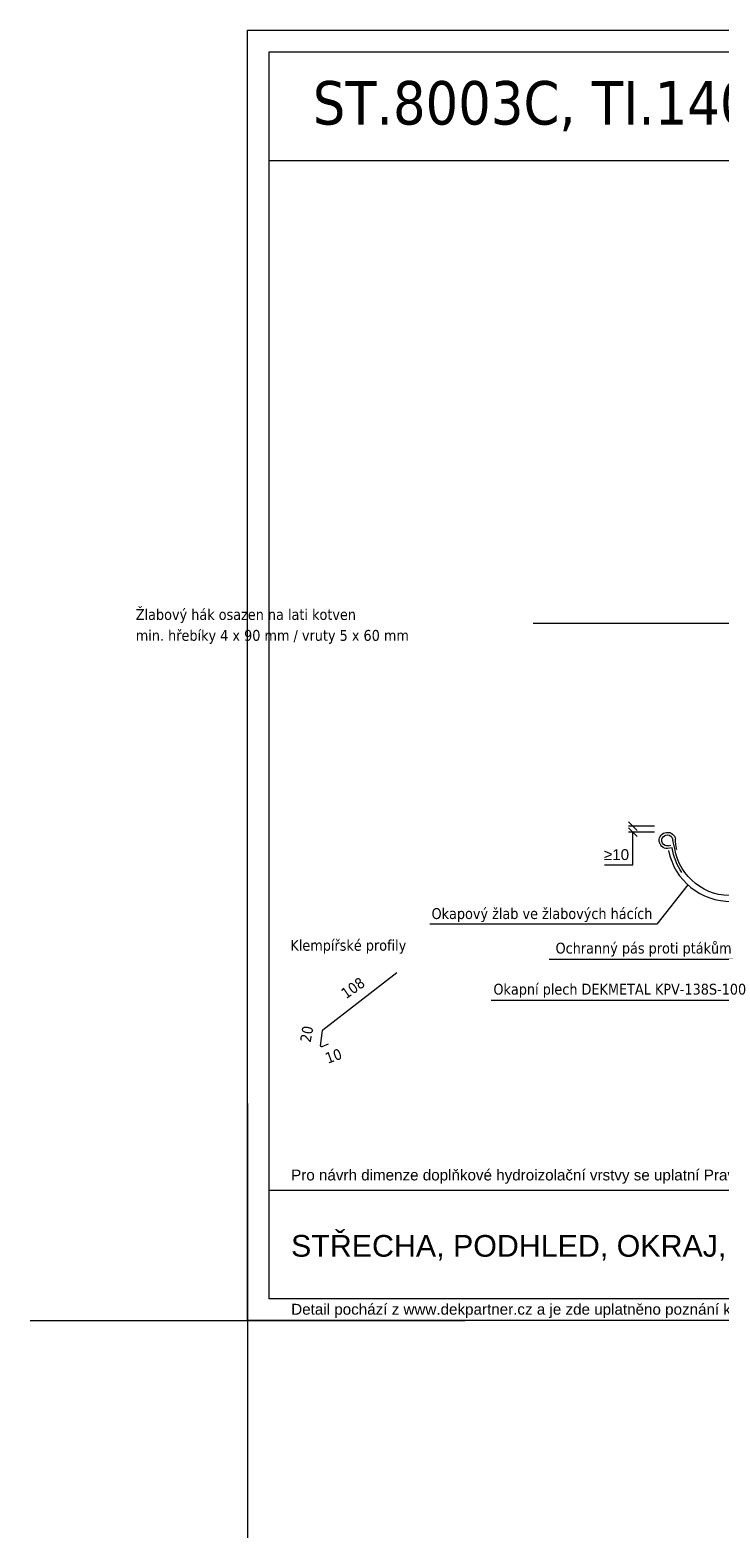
# Model space of a CAD drawing. Header units: millimetres. Extents: x -105824 to -100731, y 43743 to 47488.
# Tile 9 of 25: x -105652 to -104858, y 45753 to 47488. Entities that reach past the tile are written whole.
import ezdxf
from ezdxf.xclip import XClip

# ---------------------------------------------------------------- set-up
doc = ezdxf.new("R2010")
doc.units = ezdxf.units.MM
doc.header["$MEASUREMENT"] = 0
doc.header["$XCLIPFRAME"] = 0
for name, color, linetype in [('POHLED ZÁPADNÍ_1__K EXPEDICI', 7, 'Continuous'), ('POHLED ZÁPADNÍ_1__ZÁHLAVÍ', 7, 'Continuous'), ('POHLED ZÁPADNÍ_1__ZÁPATÍ', 7, 'Continuous'), ('POHLED ZÁPADNÍ_1_Defpoints', 7, 'Continuous'), ('POHLED ZÁPADNÍ_1_DEK_KÓTY', 7, 'Continuous'), ('POHLED ZÁPADNÍ_1_DEK_Plechy', 7, 'Continuous')]:
    doc.layers.add(name, color=color, linetype=linetype)
doc.styles.add('GENEROVANÝ_STYL_1', font='tahoma.ttf')
doc.styles.add('GENEROVANÝ_STYL_3', font='txt')

# ---------------------------------------------------------------- blocks, each defined once
blk = doc.blocks.new('Kresba_1_1', base_point=(-108377.5708028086, 46075.79778212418))
at = {"layer": 'POHLED ZÁPADNÍ_1__K EXPEDICI', "color": 3, "linetype": 'Continuous', "lineweight": 18, "flags": 128}
for points in [[(-103301.5008028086, 47487.79778212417), (-103301.5008028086, 46002.79778212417), (-105401.5008028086, 46002.79778212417), (-105401.5008028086, 47487.79778212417)], [(-105401.5008028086, 47487.79778212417), (-103301.5008028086, 47487.79778212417)]]:
    blk.add_lwpolyline(points, dxfattribs=at)
at = {"layer": 'POHLED ZÁPADNÍ_1_Defpoints', "color": 7, "linetype": 'Continuous', "lineweight": 18}
for p, q in [((-105401.5037431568, 46252.79778732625), (-105401.5037431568, 45752.79778212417)), ((-105651.5037273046, 46002.79776627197), (-105151.5037221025, 46002.79776627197))]:
    blk.add_line(p, q, dxfattribs=at)
at = {"layer": 'POHLED ZÁPADNÍ_1_DEK_KÓTY', "color": 6, "linetype": 'Continuous', "lineweight": 18}
for p, q in [((-105376.5007848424, 47337.79777314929), (-103326.5007893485, 47337.79777314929)), ((-104963.4574258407, 46576.89276819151), (-104953.4574309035, 46566.89277325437)), ((-104933.4574410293, 46571.89278917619), (-104963.4574258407, 46571.89278917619)), ((-104953.4574309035, 46559.70615918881), (-104963.4574258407, 46569.70615412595)), ((-104933.4574410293, 46564.70617511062), (-104963.4574258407, 46564.70617511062)), ((-104958.4574468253, 46527.21672166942), (-104958.4574468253, 46564.70617511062)), ((-104990.9449283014, 46527.21672166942), (-104958.4574468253, 46527.21672166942)), ((-105376.5007848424, 46152.79776414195), (-103326.5007893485, 46152.79776414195))]:
    blk.add_line(p, q, dxfattribs=at)
at = {"layer": 'POHLED ZÁPADNÍ_1_DEK_KÓTY', "color": 6, "linetype": 'Continuous', "lineweight": 18, "flags": 128}
blk.add_lwpolyline([(-105376.5008028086, 46027.79778212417), (-105376.5008028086, 47462.79778212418), (-103326.5008028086, 47462.79778212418), (-103326.5008028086, 46027.79778212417)], close=True, dxfattribs=at)
for points in [[(-104632.3892584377, 46692.74197228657), (-104746.2356224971, 46804.86221994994), (-105072.8948377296, 46804.86221994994)], [(-104718.8606925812, 46580.97546682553), (-104840.1692715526, 46418.37318264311), (-105054.8328147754, 46418.37318264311)], [(-104895.068284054, 46504.1311985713), (-104930.6564934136, 46458.85711492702), (-105191.8200366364, 46458.85711492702)], [(-104713.3378066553, 46510.56491155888), (-104816.2766541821, 46371.1054006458), (-105121.4401974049, 46371.1054006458)]]:
    blk.add_lwpolyline(points, dxfattribs=at)
at = {"layer": 'POHLED ZÁPADNÍ_1_DEK_Plechy', "color": 5, "linetype": 'Continuous', "lineweight": 18, "flags": 128}
for points in [[(-104917.2531792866, 46543.78648021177, 0.8455537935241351), (-104775.0136194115, 46547.01581113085, 0.01085278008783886), (-104770.4559297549, 46596.74267464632, -0.191399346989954), (-104769.3367531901, 46598.58742826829)], [(-104918.6215874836, 46545.92624215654, -2.196165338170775), (-104909.4248513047, 46556.70077124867)], [(-104917.5857092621, 46549.2522936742, -2.812668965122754), (-104912.4776932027, 46555.37812505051)], [(-104781.828791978, 46555.648433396, -0.9163311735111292), (-104910.1283288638, 46545.95405293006)], [(-104907.9371077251, 46545.06035611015, -0.04514781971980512), (-104909.4392696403, 46556.85667761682)], [(-104902.05630543, 46518.41941504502, -0.1094019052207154), (-104913.1119609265, 46546.88699911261)], [(-105308.6242034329, 46321.08576262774), (-105316.0981724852, 46318.0070200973, -0.5748352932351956), (-105317.4712123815, 46319.05661554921), (-105315.2381419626, 46336.78527602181, -0.1989123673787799), (-105314.8591772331, 46337.4502362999), (-105229.8738257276, 46403.42137751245)]]:
    blk.add_lwpolyline(points, format="xyb", dxfattribs=at)
for points in [[(-104910.1283288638, 46545.95405293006), (-104912.4776932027, 46555.37812505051)], [(-104913.1119609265, 46546.88699911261), (-104918.8477887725, 46545.9056804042)], [(-104917.5857092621, 46549.2522936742), (-104914.7556936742, 46549.73934615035)]]:
    blk.add_lwpolyline(points, dxfattribs=at)
at = {"layer": 'POHLED ZÁPADNÍ_1__ZÁHLAVÍ', "color": 6, "linetype": 'Continuous', "lineweight": 18, "insert": (-105326.5008028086, 47400.23352498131), "char_height": 50, "attachment_point": 4, "style": 'GENEROVANÝ_STYL_1'}
blk.add_mtext('\\A1;{\\pql;\\fTahoma|b0|i0|c238|p34;ST.8003C, TI.1401D, TI.4201C}', dxfattribs=at)
at = {"layer": 'POHLED ZÁPADNÍ_1__ZÁPATÍ', "color": 6, "linetype": 'Continuous', "lineweight": 18, "insert": (-105351.5008028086, 46086.4817106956), "char_height": 25, "attachment_point": 4, "style": 'GENEROVANÝ_STYL_3'}
blk.add_mtext('\\A1;{\\pql;\\fArial|b0|i0|c238|p38;STŘECHA, PODHLED, OKRAJ, SKLÁDANÁ KRYTINA, OKAP, STĚNA, ETICS}', dxfattribs=at)
at = {"layer": 'POHLED ZÁPADNÍ_1_DEK_KÓTY', "color": 6, "linetype": 'Continuous', "lineweight": 18, "insert": (-105530.0568281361, 46801.54982552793), "char_height": 12.5, "attachment_point": 4, "line_spacing_factor": 1.153874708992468, "style": 'GENEROVANÝ_STYL_1'}
blk.add_mtext('\\A1;{\\pql;\\fTahoma|b0|i0|c238|p34;Žlabový hák osazen na lati kotven \\P\\pql;\\fTahoma|b0|i0|c238|p34;min. hřebíky 4 x 90 mm / vruty 5 x 60 mm}', dxfattribs=at)
at = {"layer": 'POHLED ZÁPADNÍ_1_DEK_KÓTY', "color": 6, "linetype": 'Continuous', "lineweight": 18, "char_height": 12.5}
for s, insert, attachment_point, style in [('\\A1;{\\pqc;\\fArial|b0|i0|c238|p38;≥10}', (-104977.201189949, 46538.95858434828), 5, 'GENEROVANÝ_STYL_3'), ('\\A1;{\\pql;\\fTahoma|b0|i0|c238|p34;Okapový žlab ve žlabových hácích}', (-105189.9395285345, 46469.40717266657), 4, 'GENEROVANÝ_STYL_1'), ('\\A1;{\\pql;\\fTahoma|b0|i0|c238|p34;Klempířské profily}', (-105352.241308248, 46424.87599555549), 7, 'GENEROVANÝ_STYL_1'), ('\\A1;{\\pql;\\fTahoma|b0|i0|c238|p34;Ochranný pás proti ptákům}', (-105047.3131244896, 46429.66438019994), 4, 'GENEROVANÝ_STYL_1'), ('\\A1;{\\pql;\\fTahoma|b0|i0|c238|p34;Okapní plech DEKMETAL KPV-138S-100}', (-105118.7749337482, 46382.39142515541), 4, 'GENEROVANÝ_STYL_1'), ('\\A1;{\\pql;\\fArial|b0|i0|c238|p38;Pro návrh dimenze doplňkové hydroizolační vrstvy se uplatní Pravidla Cechu klempířů, pokrývačů a tesařů, resp. výrobce použité skládané krytiny.}', (-105351.4132648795, 46160.33273152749), 7, 'GENEROVANÝ_STYL_3')]:
    blk.add_mtext(s, dxfattribs=dict(at, insert=insert, attachment_point=attachment_point, style=style))
at = {"layer": 'POHLED ZÁPADNÍ_1_DEK_KÓTY', "color": 6, "linetype": 'Continuous', "lineweight": 18, "char_height": 12.5, "attachment_point": 7, "style": 'GENEROVANÝ_STYL_1'}
for s, insert, rotation in [('\\A1;{\\pql;\\fTahoma|b0|i0|c238|p34;108}', (-105288.1915440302, 46372.22239592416), 34.9999999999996), ('\\A1;{\\pql;\\fTahoma|b0|i0|c238|p34;20}', (-105328.7717521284, 46322.17749164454), 80.00000000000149), ('\\A1;{\\pql;\\fTahoma|b0|i0|c238|p34;10}', (-105309.2301212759, 46298.03409832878), 19.999999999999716)]:
    blk.add_mtext(s, dxfattribs=dict(at, insert=insert, rotation=rotation))
at = {"layer": 'POHLED ZÁPADNÍ_1_DEK_KÓTY', "color": 180, "linetype": 'Continuous', "lineweight": 18, "insert": (-105351.2684683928, 46013.95909209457), "char_height": 12.5, "attachment_point": 4, "style": 'GENEROVANÝ_STYL_3'}
blk.add_mtext('\\A1;{\\pql;\\fArial|b0|i0|c238|p38;Detail pochází z www.dekpartner.cz a je zde uplatněno poznání k 2021-12}', dxfattribs=at)

msp = doc.modelspace()

# ---------------------------------------------------------------- block references
at = {"color": 9, "linetype": 'Continuous', "lineweight": 13}
ref = msp.add_blockref('Kresba_1_1', (-108377.5708028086, 46075.79778212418), dxfattribs=at)
XClip(ref).set_block_clipping_path([(-105651.5037273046, 45752.79778212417), (-103174.7542292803, 47487.79778212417)])

doc.saveas('drawing.dxf')
